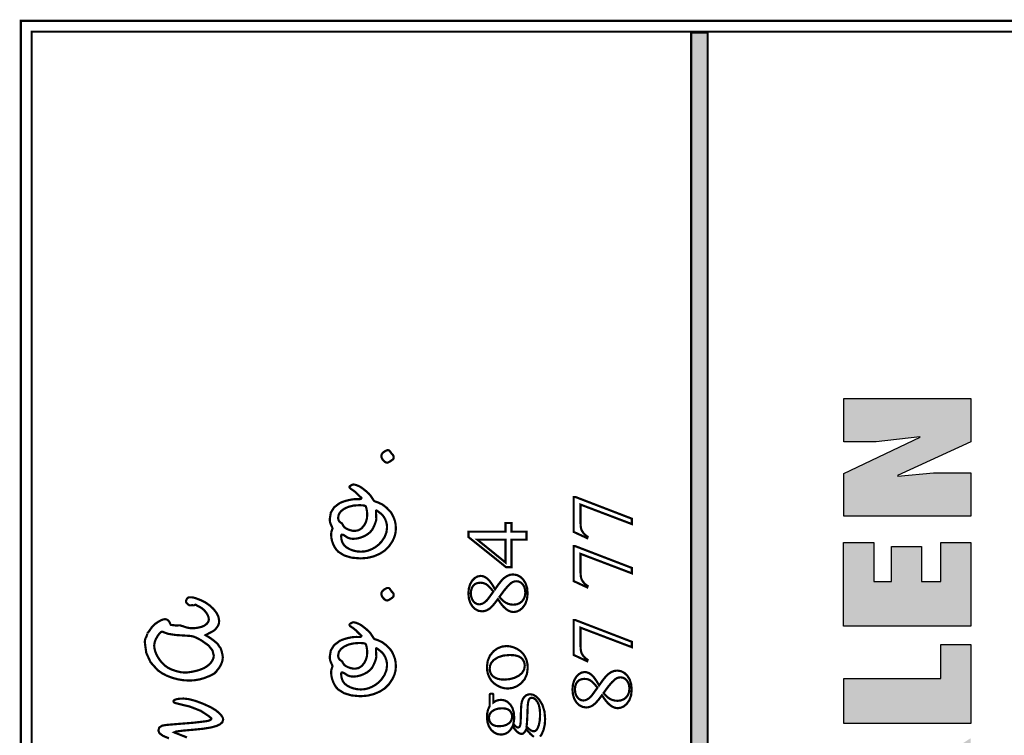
# Model space of a CAD drawing. Header units: millimetres. Extents: x 0 to 6566002, y 0 to 5716629.
# Tile 56 of 99: x 6563989 to 6564015, y 5716341 to 5716359. Entities that reach past the tile are written whole.
import ezdxf

# ---------------------------------------------------------------- set-up
doc = ezdxf.new("R2010")
doc.units = ezdxf.units.MM
doc.layers.add('Opisy', color=1, linetype='Continuous')

msp = doc.modelspace()

# ---------------------------------------------------------------- hatches: boundary and pattern name
at = {"layer": 'Opisy', "linetype": 'ByBlock', "ltscale": 100}
h = msp.add_hatch(color=0, dxfattribs=at)
h.paths.add_polyline_path([(6564010.547, 5716321.882), (6564013.798, 5716321.882), (6564013.798, 5716323.045), (6564012.728, 5716323.045), (6564012.728, 5716323.123), (6564012.728, 5716323.181), (6564012.686, 5716323.716), (6564012.56, 5716324.139), (6564012.35, 5716324.452), (6564012.149, 5716324.606), (6564011.905, 5716324.699), (6564011.62, 5716324.73), (6564011.264, 5716324.674), (6564010.979, 5716324.506), (6564010.766, 5716324.225), (6564010.644, 5716323.91), (6564010.571, 5716323.516), (6564010.547, 5716323.045)])
h.paths.add_polyline_path([(6564011.236, 5716323.045), (6564011.249, 5716323.195), (6564011.287, 5716323.32), (6564011.351, 5716323.419), (6564011.434, 5716323.492), (6564011.531, 5716323.535), (6564011.642, 5716323.55), (6564011.743, 5716323.536), (6564011.83, 5716323.494), (6564011.9, 5716323.425), (6564011.953, 5716323.327), (6564011.985, 5716323.201), (6564011.995, 5716323.045)], flags=16)
h.paths.add_polyline_path([(6564010.547, 5716325.195), (6564013.798, 5716325.195), (6564013.798, 5716326.347), (6564012.306, 5716326.358), (6564013.798, 5716327.079), (6564013.798, 5716328.316), (6564012.112, 5716327.289), (6564010.547, 5716328.208), (6564010.547, 5716326.988), (6564011.926, 5716326.347), (6564010.547, 5716326.347)])
h.paths.add_polyline_path([(6564010.547, 5716328.798), (6564013.798, 5716328.798), (6564013.798, 5716329.904), (6564012.845, 5716329.904), (6564011.885, 5716329.821), (6564013.798, 5716330.699), (6564013.798, 5716331.811), (6564010.547, 5716331.811), (6564010.547, 5716330.699), (6564011.37, 5716330.699), (6564012.535, 5716330.84), (6564010.547, 5716329.893)])
h.paths.add_polyline_path([(6564011.24, 5716334.297), (6564011.662, 5716334.134), (6564012.164, 5716334.08), (6564012.652, 5716334.134), (6564013.07, 5716334.295), (6564013.418, 5716334.562), (6564013.658, 5716334.881), (6564013.802, 5716335.248), (6564013.849, 5716335.663), (6564013.785, 5716336.198), (6564013.593, 5716336.639), (6564013.272, 5716336.985), (6564012.935, 5716337.187), (6564012.545, 5716337.308), (6564012.103, 5716337.348), (6564011.642, 5716337.296), (6564011.249, 5716337.138), (6564010.924, 5716336.874), (6564010.681, 5716336.528), (6564010.535, 5716336.121), (6564010.486, 5716335.652), (6564010.532, 5716335.244), (6564010.668, 5716334.883), (6564010.896, 5716334.568)])
h.paths.add_polyline_path([(6564011.455, 5716335.425), (6564011.343, 5716335.553), (6564011.305, 5716335.72), (6564011.342, 5716335.881), (6564011.452, 5716336.007), (6564011.635, 5716336.1), (6564011.794, 5716336.141), (6564011.983, 5716336.166), (6564012.202, 5716336.174), (6564012.405, 5716336.164), (6564012.586, 5716336.136), (6564012.744, 5716336.089), (6564012.908, 5716335.999), (6564013.006, 5716335.879), (6564013.04, 5716335.726), (6564013.007, 5716335.565), (6564012.91, 5716335.443), (6564012.75, 5716335.351), (6564012.596, 5716335.304), (6564012.415, 5716335.275), (6564012.207, 5716335.266), (6564011.989, 5716335.274), (6564011.8, 5716335.296), (6564011.642, 5716335.334)], flags=16)
h.paths.add_polyline_path([(6564010.547, 5716337.904), (6564013.798, 5716337.904), (6564013.798, 5716339.056), (6564012.457, 5716339.056), (6564013.798, 5716339.697), (6564013.798, 5716340.951), (6564012.444, 5716340.083), (6564012.364, 5716340.293), (6564012.258, 5716340.463), (6564012.125, 5716340.591), (6564011.965, 5716340.681), (6564011.778, 5716340.735), (6564011.564, 5716340.753), (6564011.256, 5716340.708), (6564011.005, 5716340.576), (6564010.81, 5716340.355), (6564010.663, 5716340.021), (6564010.576, 5716339.576), (6564010.547, 5716339.022)])
h.paths.add_polyline_path([(6564011.245, 5716339.056), (6564011.257, 5716339.214), (6564011.293, 5716339.346), (6564011.353, 5716339.453), (6564011.433, 5716339.532), (6564011.529, 5716339.579), (6564011.642, 5716339.595), (6564011.755, 5716339.58), (6564011.853, 5716339.535), (6564011.935, 5716339.459), (6564011.997, 5716339.354), (6564012.035, 5716339.219), (6564012.047, 5716339.056)], flags=16)
h.paths.add_polyline_path([(6564010.547, 5716341.331), (6564013.798, 5716341.331), (6564013.798, 5716343.357), (6564013.03, 5716343.357), (6564013.03, 5716342.483), (6564010.547, 5716342.483)])
h.paths.add_polyline_path([(6564010.538, 5716343.822), (6564013.798, 5716343.822), (6564013.798, 5716345.967), (6564013.03, 5716345.967), (6564013.03, 5716344.974), (6564012.534, 5716344.974), (6564012.534, 5716345.87), (6564011.767, 5716345.87), (6564011.767, 5716344.974), (6564011.314, 5716344.974), (6564011.314, 5716345.967), (6564010.538, 5716345.967)])
h.paths.add_polyline_path([(6564010.547, 5716346.648), (6564013.798, 5716346.648), (6564013.798, 5716347.754), (6564012.845, 5716347.754), (6564011.885, 5716347.671), (6564013.798, 5716348.548), (6564013.798, 5716349.66), (6564010.547, 5716349.66), (6564010.547, 5716348.548), (6564011.37, 5716348.548), (6564012.535, 5716348.69), (6564010.547, 5716347.742)])

# ---------------------------------------------------------------- linework, layer by layer
at = {"color": 0, "linetype": 'Continuous', "const_width": 0.0559}
for points in [[(6563989.43, 5716285.861), (6563989.43, 5716359.35), (6564083.682, 5716359.35), (6564083.682, 5716285.861)], [(6563989.709, 5716286.14), (6563989.709, 5716359.071), (6564083.403, 5716359.071), (6564083.403, 5716286.14)], [(6564007.052, 5716286.17), (6564007.052, 5716359.049), (6564006.628, 5716359.049), (6564006.628, 5716286.17)], [(6563998.679, 5716348.187), (6563998.687, 5716348.227), (6563998.711, 5716348.264), (6563998.752, 5716348.298), (6563998.789, 5716348.32), (6563998.819, 5716348.334), (6563998.843, 5716348.338), (6563998.86, 5716348.337), (6563998.874, 5716348.334), (6563998.884, 5716348.327), (6563998.895, 5716348.315), (6563998.914, 5716348.29), (6563998.94, 5716348.253), (6563998.964, 5716348.227), (6563998.98, 5716348.208), (6563998.988, 5716348.197), (6563998.992, 5716348.188), (6563998.994, 5716348.175), (6563998.994, 5716348.159), (6563998.993, 5716348.138), (6563998.99, 5716348.121), (6563998.984, 5716348.11), (6563998.973, 5716348.099), (6563998.952, 5716348.084), (6563998.924, 5716348.063), (6563998.881, 5716348.037), (6563998.849, 5716348.021), (6563998.828, 5716348.016), (6563998.797, 5716348.023), (6563998.765, 5716348.043), (6563998.731, 5716348.076), (6563998.702, 5716348.115), (6563998.685, 5716348.152)], [(6563997.862, 5716347.394), (6563997.866, 5716347.406), (6563997.879, 5716347.419), (6563997.901, 5716347.434), (6563997.926, 5716347.448), (6563997.947, 5716347.456), (6563997.966, 5716347.459), (6563997.997, 5716347.454), (6563998.041, 5716347.44), (6563998.099, 5716347.418), (6563998.127, 5716347.404), (6563998.159, 5716347.385), (6563998.194, 5716347.36), (6563998.296, 5716347.279), (6563998.365, 5716347.216), (6563998.403, 5716347.172), (6563998.449, 5716347.101), (6563998.479, 5716347.055), (6563998.494, 5716347.036), (6563998.51, 5716347.027), (6563998.542, 5716347.015), (6563998.589, 5716346.999), (6563998.703, 5716346.947), (6563998.813, 5716346.863), (6563998.922, 5716346.747), (6563998.948, 5716346.707), (6563998.973, 5716346.659), (6563998.998, 5716346.602), (6563999.028, 5716346.523), (6563999.046, 5716346.431), (6563999.052, 5716346.327), (6563999.043, 5716346.216), (6563999.013, 5716346.107), (6563998.964, 5716346.002), (6563998.875, 5716345.87), (6563998.767, 5716345.763), (6563998.642, 5716345.682), (6563998.485, 5716345.615), (6563998.319, 5716345.575), (6563998.145, 5716345.562), (6563997.915, 5716345.581), (6563997.724, 5716345.639), (6563997.572, 5716345.735), (6563997.523, 5716345.788), (6563997.48, 5716345.853), (6563997.443, 5716345.929), (6563997.414, 5716346.011), (6563997.397, 5716346.093), (6563997.391, 5716346.173), (6563997.393, 5716346.204), (6563997.397, 5716346.234), (6563997.404, 5716346.262), (6563997.416, 5716346.298), (6563997.424, 5716346.322), (6563997.426, 5716346.333), (6563997.421, 5716346.35), (6563997.406, 5716346.386), (6563997.38, 5716346.442), (6563997.367, 5716346.48), (6563997.359, 5716346.524), (6563997.356, 5716346.574), (6563997.384, 5716346.738), (6563997.468, 5716346.872), (6563997.607, 5716346.978), (6563997.664, 5716347.004), (6563997.732, 5716347.028), (6563997.812, 5716347.05), (6563997.893, 5716347.068), (6563997.966, 5716347.079), (6563998.031, 5716347.083), (6563998.106, 5716347.08), (6563998.141, 5716347.084), (6563998.162, 5716347.094), (6563998.169, 5716347.11), (6563998.165, 5716347.119), (6563998.153, 5716347.131), (6563998.132, 5716347.147), (6563998.115, 5716347.161), (6563998.082, 5716347.194), (6563998.033, 5716347.245), (6563997.998, 5716347.276), (6563997.952, 5716347.31), (6563997.893, 5716347.349), (6563997.876, 5716347.364), (6563997.865, 5716347.379)], [(6564003.614, 5716346.242), (6564003.614, 5716347.139), (6564003.655, 5716347.139), (6564005.105, 5716346.581), (6564005.105, 5716346.443), (6564003.789, 5716346.943), (6564003.789, 5716346.483), (6564003.793, 5716346.399), (6564003.802, 5716346.333), (6564003.818, 5716346.284), (6564003.858, 5716346.22), (6564003.908, 5716346.164), (6564003.972, 5716346.118), (6564003.96, 5716346.082)], [(6563997.572, 5716346.615), (6563997.574, 5716346.578), (6563997.581, 5716346.548), (6563997.591, 5716346.524), (6563997.608, 5716346.503), (6563997.634, 5716346.482), (6563997.669, 5716346.459), (6563997.674, 5716346.451), (6563997.687, 5716346.429), (6563997.707, 5716346.393), (6563997.731, 5716346.362), (6563997.771, 5716346.333), (6563997.825, 5716346.306), (6563997.885, 5716346.284), (6563997.943, 5716346.271), (6563998, 5716346.267), (6563998.094, 5716346.284), (6563998.176, 5716346.335), (6563998.245, 5716346.421), (6563998.285, 5716346.501), (6563998.309, 5716346.585), (6563998.317, 5716346.674), (6563998.316, 5716346.72), (6563998.311, 5716346.767), (6563998.303, 5716346.816), (6563998.293, 5716346.86), (6563998.283, 5716346.89), (6563998.273, 5716346.905), (6563998.245, 5716346.917), (6563998.191, 5716346.924), (6563998.11, 5716346.927), (6563997.967, 5716346.917), (6563997.84, 5716346.887), (6563997.729, 5716346.837), (6563997.643, 5716346.772), (6563997.591, 5716346.698)], [(6563997.649, 5716346.128), (6563997.654, 5716346.064), (6563997.669, 5716346.002), (6563997.695, 5716345.942), (6563997.736, 5716345.887), (6563997.796, 5716345.838), (6563997.874, 5716345.795), (6563997.965, 5716345.761), (6563998.059, 5716345.741), (6563998.157, 5716345.735), (6563998.253, 5716345.742), (6563998.348, 5716345.765), (6563998.442, 5716345.803), (6563998.531, 5716345.854), (6563998.611, 5716345.917), (6563998.682, 5716345.991), (6563998.762, 5716346.108), (6563998.81, 5716346.23), (6563998.826, 5716346.357), (6563998.821, 5716346.424), (6563998.806, 5716346.491), (6563998.782, 5716346.558), (6563998.749, 5716346.619), (6563998.71, 5716346.671), (6563998.666, 5716346.712), (6563998.607, 5716346.756), (6563998.571, 5716346.783), (6563998.557, 5716346.792), (6563998.548, 5716346.79), (6563998.543, 5716346.785), (6563998.541, 5716346.776), (6563998.55, 5716346.574), (6563998.547, 5716346.544), (6563998.534, 5716346.499), (6563998.512, 5716346.439), (6563998.486, 5716346.377), (6563998.462, 5716346.328), (6563998.44, 5716346.291), (6563998.385, 5716346.229), (6563998.316, 5716346.175), (6563998.231, 5716346.128), (6563998.139, 5716346.093), (6563998.046, 5716346.071), (6563997.953, 5716346.064), (6563997.882, 5716346.071), (6563997.819, 5716346.093), (6563997.763, 5716346.128), (6563997.728, 5716346.153), (6563997.697, 5716346.168), (6563997.671, 5716346.173), (6563997.659, 5716346.168), (6563997.651, 5716346.153)], [(6564001.866, 5716346.472), (6564002.019, 5716346.472), (6564002.019, 5716346.247), (6564002.405, 5716346.247), (6564002.405, 5716346.044), (6564002.019, 5716346.044), (6564002.019, 5716345.336), (6564001.881, 5716345.336), (6564000.913, 5716346.112), (6564000.913, 5716346.247), (6564001.866, 5716346.247)], [(6564001.866, 5716346.044), (6564001.14, 5716346.044), (6564001.866, 5716345.457)], [(6564003.614, 5716344.98), (6564003.614, 5716345.876), (6564003.655, 5716345.876), (6564005.105, 5716345.319), (6564005.105, 5716345.18), (6564003.789, 5716345.68), (6564003.789, 5716345.22), (6564003.793, 5716345.136), (6564003.802, 5716345.07), (6564003.818, 5716345.021), (6564003.858, 5716344.957), (6564003.908, 5716344.901), (6564003.972, 5716344.855), (6564003.96, 5716344.819)], [(6564001.669, 5716344.518), (6564001.58, 5716344.402), (6564001.504, 5716344.316), (6564001.44, 5716344.262), (6564001.382, 5716344.231), (6564001.323, 5716344.212), (6564001.261, 5716344.205), (6564001.171, 5716344.219), (6564001.089, 5716344.261), (6564001.016, 5716344.331), (6564000.959, 5716344.424), (6564000.925, 5716344.535), (6564000.913, 5716344.665), (6564000.924, 5716344.791), (6564000.956, 5716344.9), (6564001.009, 5716344.991), (6564001.076, 5716345.059), (6564001.149, 5716345.1), (6564001.228, 5716345.114), (6564001.283, 5716345.107), (6564001.339, 5716345.084), (6564001.395, 5716345.047), (6564001.455, 5716344.987), (6564001.522, 5716344.895), (6564001.596, 5716344.77), (6564001.686, 5716344.898), (6564001.763, 5716344.994), (6564001.826, 5716345.057), (6564001.901, 5716345.109), (6564001.978, 5716345.141), (6564002.058, 5716345.151), (6564002.156, 5716345.136), (6564002.244, 5716345.091), (6564002.321, 5716345.017), (6564002.382, 5716344.918), (6564002.419, 5716344.8), (6564002.431, 5716344.664), (6564002.416, 5716344.517), (6564002.373, 5716344.393), (6564002.3, 5716344.293), (6564002.228, 5716344.234), (6564002.152, 5716344.198), (6564002.072, 5716344.187), (6564002.007, 5716344.195), (6564001.943, 5716344.22), (6564001.88, 5716344.262), (6564001.814, 5716344.323), (6564001.743, 5716344.409)], [(6563998.679, 5716344.653), (6563998.687, 5716344.693), (6563998.711, 5716344.73), (6563998.752, 5716344.764), (6563998.789, 5716344.786), (6563998.819, 5716344.8), (6563998.843, 5716344.805), (6563998.86, 5716344.804), (6563998.874, 5716344.8), (6563998.884, 5716344.794), (6563998.895, 5716344.781), (6563998.914, 5716344.756), (6563998.94, 5716344.719), (6563998.964, 5716344.693), (6563998.98, 5716344.674), (6563998.988, 5716344.663), (6563998.992, 5716344.654), (6563998.994, 5716344.641), (6563998.994, 5716344.625), (6563998.993, 5716344.604), (6563998.99, 5716344.588), (6563998.984, 5716344.577), (6563998.973, 5716344.566), (6563998.952, 5716344.55), (6563998.924, 5716344.529), (6563998.881, 5716344.503), (6563998.849, 5716344.488), (6563998.828, 5716344.483), (6563998.797, 5716344.489), (6563998.765, 5716344.509), (6563998.731, 5716344.542), (6563998.702, 5716344.581), (6563998.685, 5716344.618)], [(6564001.554, 5716344.712), (6564001.481, 5716344.799), (6564001.42, 5716344.861), (6564001.37, 5716344.9), (6564001.323, 5716344.921), (6564001.272, 5716344.934), (6564001.217, 5716344.939), (6564001.147, 5716344.931), (6564001.088, 5716344.907), (6564001.04, 5716344.866), (6564001.004, 5716344.812), (6564000.983, 5716344.746), (6564000.976, 5716344.668), (6564000.983, 5716344.589), (6564001.004, 5716344.521), (6564001.039, 5716344.463), (6564001.084, 5716344.419), (6564001.134, 5716344.393), (6564001.188, 5716344.384), (6564001.225, 5716344.388), (6564001.263, 5716344.399), (6564001.3, 5716344.417), (6564001.337, 5716344.442), (6564001.372, 5716344.473), (6564001.407, 5716344.51)], [(6564001.71, 5716344.576), (6564001.761, 5716344.514), (6564001.816, 5716344.464), (6564001.874, 5716344.425), (6564001.935, 5716344.397), (6564001.999, 5716344.381), (6564002.066, 5716344.376), (6564002.153, 5716344.385), (6564002.227, 5716344.414), (6564002.289, 5716344.462), (6564002.335, 5716344.526), (6564002.363, 5716344.599), (6564002.373, 5716344.684), (6564002.365, 5716344.767), (6564002.343, 5716344.838), (6564002.307, 5716344.897), (6564002.26, 5716344.942), (6564002.207, 5716344.968), (6564002.147, 5716344.977), (6564002.097, 5716344.972), (6564002.051, 5716344.956), (6564002.008, 5716344.93), (6564001.924, 5716344.852), (6564001.825, 5716344.734)], [(6563992.677, 5716343.628), (6563992.677, 5716343.631), (6563992.677, 5716343.634), (6563992.677, 5716343.637), (6563992.679, 5716343.644), (6563992.686, 5716343.653), (6563992.697, 5716343.664), (6563992.71, 5716343.68), (6563992.727, 5716343.704), (6563992.748, 5716343.735), (6563992.805, 5716343.814), (6563992.875, 5716343.881), (6563992.957, 5716343.938), (6563993.026, 5716343.975), (6563993.082, 5716343.997), (6563993.125, 5716344.004), (6563993.156, 5716344.001), (6563993.184, 5716343.991), (6563993.208, 5716343.975), (6563993.229, 5716343.952), (6563993.248, 5716343.921), (6563993.265, 5716343.882), (6563993.271, 5716343.87), (6563993.277, 5716343.862), (6563993.285, 5716343.857), (6563993.298, 5716343.854), (6563993.323, 5716343.852), (6563993.36, 5716343.85), (6563993.403, 5716343.84), (6563993.502, 5716343.846), (6563993.529, 5716343.841), (6563993.58, 5716343.826), (6563993.653, 5716343.801), (6563993.709, 5716343.785), (6563993.769, 5716343.775), (6563993.833, 5716343.772), (6563993.914, 5716343.776), (6563993.995, 5716343.789), (6563994.075, 5716343.81), (6563994.124, 5716343.83), (6563994.166, 5716343.856), (6563994.203, 5716343.888), (6563994.231, 5716343.923), (6563994.249, 5716343.958), (6563994.254, 5716343.994), (6563994.246, 5716344.053), (6563994.222, 5716344.115), (6563994.182, 5716344.178), (6563994.13, 5716344.238), (6563994.073, 5716344.286), (6563994.01, 5716344.323), (6563993.977, 5716344.339), (6563993.954, 5716344.351), (6563993.941, 5716344.359), (6563993.928, 5716344.368), (6563993.92, 5716344.374), (6563993.917, 5716344.376), (6563993.866, 5716344.358), (6563993.833, 5716344.363), (6563993.773, 5716344.358), (6563993.752, 5716344.362), (6563993.73, 5716344.375), (6563993.706, 5716344.395), (6563993.685, 5716344.418), (6563993.672, 5716344.44), (6563993.668, 5716344.461), (6563993.67, 5716344.477), (6563993.676, 5716344.494), (6563993.685, 5716344.514), (6563993.696, 5716344.533), (6563993.708, 5716344.547), (6563993.719, 5716344.555), (6563993.737, 5716344.561), (6563993.766, 5716344.565), (6563993.806, 5716344.566), (6563993.859, 5716344.558), (6563993.938, 5716344.534), (6563994.043, 5716344.493), (6563994.161, 5716344.436), (6563994.268, 5716344.362), (6563994.365, 5716344.274), (6563994.451, 5716344.166), (6563994.502, 5716344.061), (6563994.519, 5716343.96), (6563994.513, 5716343.9), (6563994.495, 5716343.845), (6563994.463, 5716343.795), (6563994.434, 5716343.759), (6563994.41, 5716343.733), (6563994.389, 5716343.715), (6563994.361, 5716343.697), (6563994.313, 5716343.67), (6563994.245, 5716343.635), (6563994.17, 5716343.594), (6563994.211, 5716343.568), (6563994.269, 5716343.534), (6563994.331, 5716343.492), (6563994.397, 5716343.441), (6563994.455, 5716343.392), (6563994.492, 5716343.352), (6563994.51, 5716343.323), (6563994.519, 5716343.307), (6563994.53, 5716343.292), (6563994.544, 5716343.278), (6563994.555, 5716343.261), (6563994.569, 5716343.224), (6563994.586, 5716343.168), (6563994.6, 5716343.108), (6563994.609, 5716343.06), (6563994.612, 5716343.024), (6563994.608, 5716342.973), (6563994.596, 5716342.918), (6563994.575, 5716342.86), (6563994.548, 5716342.804), (6563994.515, 5716342.752), (6563994.478, 5716342.706), (6563994.467, 5716342.693), (6563994.457, 5716342.679), (6563994.448, 5716342.663), (6563994.396, 5716342.611), (6563994.29, 5716342.554), (6563994.133, 5716342.492), (6563994.012, 5716342.458), (6563993.886, 5716342.437), (6563993.754, 5716342.43), (6563993.604, 5716342.438), (6563993.456, 5716342.462), (6563993.31, 5716342.502), (6563993.172, 5716342.555), (6563993.051, 5716342.619), (6563992.945, 5716342.693), (6563992.76, 5716342.898), (6563992.649, 5716343.139), (6563992.611, 5716343.417), (6563992.616, 5716343.467), (6563992.628, 5716343.511), (6563992.649, 5716343.547), (6563992.65, 5716343.55), (6563992.652, 5716343.555), (6563992.655, 5716343.562), (6563992.657, 5716343.571), (6563992.661, 5716343.582), (6563992.665, 5716343.594)], [(6563997.862, 5716343.861), (6563997.866, 5716343.872), (6563997.879, 5716343.885), (6563997.901, 5716343.9), (6563997.926, 5716343.914), (6563997.947, 5716343.922), (6563997.966, 5716343.925), (6563997.997, 5716343.92), (6563998.041, 5716343.907), (6563998.099, 5716343.884), (6563998.127, 5716343.87), (6563998.159, 5716343.851), (6563998.194, 5716343.827), (6563998.296, 5716343.745), (6563998.365, 5716343.682), (6563998.403, 5716343.638), (6563998.449, 5716343.567), (6563998.479, 5716343.522), (6563998.494, 5716343.502), (6563998.51, 5716343.493), (6563998.542, 5716343.481), (6563998.589, 5716343.466), (6563998.703, 5716343.413), (6563998.813, 5716343.329), (6563998.922, 5716343.214), (6563998.948, 5716343.174), (6563998.973, 5716343.125), (6563998.998, 5716343.068), (6563999.028, 5716342.989), (6563999.046, 5716342.897), (6563999.052, 5716342.793), (6563999.043, 5716342.682), (6563999.013, 5716342.574), (6563998.964, 5716342.469), (6563998.875, 5716342.336), (6563998.767, 5716342.229), (6563998.642, 5716342.148), (6563998.485, 5716342.082), (6563998.319, 5716342.042), (6563998.145, 5716342.028), (6563997.915, 5716342.048), (6563997.724, 5716342.105), (6563997.572, 5716342.201), (6563997.523, 5716342.254), (6563997.48, 5716342.319), (6563997.443, 5716342.396), (6563997.414, 5716342.478), (6563997.397, 5716342.559), (6563997.391, 5716342.639), (6563997.393, 5716342.67), (6563997.397, 5716342.7), (6563997.404, 5716342.729), (6563997.416, 5716342.764), (6563997.424, 5716342.788), (6563997.426, 5716342.8), (6563997.421, 5716342.816), (6563997.406, 5716342.852), (6563997.38, 5716342.908), (6563997.367, 5716342.947), (6563997.359, 5716342.991), (6563997.356, 5716343.041), (6563997.384, 5716343.204), (6563997.468, 5716343.338), (6563997.607, 5716343.444), (6563997.664, 5716343.47), (6563997.732, 5716343.495), (6563997.812, 5716343.517), (6563997.893, 5716343.535), (6563997.966, 5716343.545), (6563998.031, 5716343.549), (6563998.106, 5716343.547), (6563998.141, 5716343.55), (6563998.162, 5716343.56), (6563998.169, 5716343.577), (6563998.165, 5716343.585), (6563998.153, 5716343.597), (6563998.132, 5716343.613), (6563998.115, 5716343.628), (6563998.082, 5716343.661), (6563998.033, 5716343.711), (6563997.998, 5716343.742), (6563997.952, 5716343.777), (6563997.893, 5716343.816), (6563997.876, 5716343.83), (6563997.865, 5716343.846)], [(6564003.614, 5716343.086), (6564003.614, 5716343.982), (6564003.655, 5716343.982), (6564005.105, 5716343.424), (6564005.105, 5716343.286), (6564003.789, 5716343.786), (6564003.789, 5716343.326), (6564003.793, 5716343.242), (6564003.802, 5716343.176), (6564003.818, 5716343.127), (6564003.858, 5716343.063), (6564003.908, 5716343.007), (6564003.972, 5716342.961), (6564003.96, 5716342.925)], [(6563992.852, 5716343.325), (6563992.859, 5716343.256), (6563992.877, 5716343.181), (6563992.909, 5716343.102), (6563992.951, 5716343.023), (6563993.001, 5716342.948), (6563993.059, 5716342.879), (6563993.132, 5716342.81), (6563993.21, 5716342.755), (6563993.294, 5716342.714), (6563993.422, 5716342.67), (6563993.535, 5716342.644), (6563993.634, 5716342.635), (6563993.717, 5716342.639), (6563993.806, 5716342.652), (6563993.903, 5716342.672), (6563993.997, 5716342.697), (6563994.077, 5716342.726), (6563994.144, 5716342.757), (6563994.21, 5716342.799), (6563994.268, 5716342.846), (6563994.316, 5716342.9), (6563994.352, 5716342.957), (6563994.374, 5716343.013), (6563994.381, 5716343.069), (6563994.348, 5716343.202), (6563994.247, 5716343.329), (6563994.078, 5716343.449), (6563993.995, 5716343.497), (6563993.927, 5716343.531), (6563993.875, 5716343.553), (6563993.828, 5716343.566), (6563993.771, 5716343.574), (6563993.705, 5716343.579), (6563993.414, 5716343.597), (6563993.211, 5716343.627), (6563993.097, 5716343.669), (6563993.079, 5716343.677), (6563993.064, 5716343.682), (6563993.052, 5716343.684), (6563993.024, 5716343.672), (6563992.988, 5716343.637), (6563992.946, 5716343.581), (6563992.894, 5716343.492), (6563992.863, 5716343.407)], [(6563997.572, 5716343.081), (6563997.574, 5716343.045), (6563997.581, 5716343.014), (6563997.591, 5716342.991), (6563997.608, 5716342.97), (6563997.634, 5716342.948), (6563997.669, 5716342.926), (6563997.674, 5716342.917), (6563997.687, 5716342.895), (6563997.707, 5716342.859), (6563997.731, 5716342.829), (6563997.771, 5716342.8), (6563997.825, 5716342.773), (6563997.885, 5716342.751), (6563997.943, 5716342.738), (6563998, 5716342.733), (6563998.094, 5716342.75), (6563998.176, 5716342.801), (6563998.245, 5716342.887), (6563998.285, 5716342.967), (6563998.309, 5716343.052), (6563998.317, 5716343.141), (6563998.316, 5716343.186), (6563998.311, 5716343.233), (6563998.303, 5716343.283), (6563998.293, 5716343.326), (6563998.283, 5716343.356), (6563998.273, 5716343.372), (6563998.245, 5716343.383), (6563998.191, 5716343.39), (6563998.11, 5716343.393), (6563997.967, 5716343.383), (6563997.84, 5716343.353), (6563997.729, 5716343.303), (6563997.643, 5716343.239), (6563997.591, 5716343.164)], [(6564001.388, 5716342.771), (6564001.407, 5716342.931), (6564001.464, 5716343.068), (6564001.559, 5716343.183), (6564001.661, 5716343.256), (6564001.772, 5716343.3), (6564001.893, 5716343.315), (6564001.982, 5716343.307), (6564002.071, 5716343.282), (6564002.161, 5716343.242), (6564002.244, 5716343.187), (6564002.313, 5716343.121), (6564002.366, 5716343.042), (6564002.405, 5716342.953), (6564002.427, 5716342.859), (6564002.435, 5716342.758), (6564002.415, 5716342.599), (6564002.356, 5716342.464), (6564002.257, 5716342.352), (6564002.153, 5716342.281), (6564002.041, 5716342.239), (6564001.921, 5716342.225), (6564001.831, 5716342.233), (6564001.741, 5716342.259), (6564001.651, 5716342.302), (6564001.569, 5716342.359), (6564001.503, 5716342.426), (6564001.453, 5716342.505), (6564001.417, 5716342.59), (6564001.396, 5716342.679)], [(6563997.649, 5716342.594), (6563997.654, 5716342.53), (6563997.669, 5716342.468), (6563997.695, 5716342.408), (6563997.736, 5716342.353), (6563997.796, 5716342.304), (6563997.874, 5716342.261), (6563997.965, 5716342.228), (6563998.059, 5716342.208), (6563998.157, 5716342.201), (6563998.253, 5716342.209), (6563998.348, 5716342.231), (6563998.442, 5716342.27), (6563998.531, 5716342.321), (6563998.611, 5716342.383), (6563998.682, 5716342.458), (6563998.762, 5716342.574), (6563998.81, 5716342.696), (6563998.826, 5716342.823), (6563998.821, 5716342.89), (6563998.806, 5716342.957), (6563998.782, 5716343.024), (6563998.749, 5716343.085), (6563998.71, 5716343.137), (6563998.666, 5716343.178), (6563998.607, 5716343.223), (6563998.571, 5716343.25), (6563998.557, 5716343.259), (6563998.548, 5716343.257), (6563998.543, 5716343.251), (6563998.541, 5716343.242), (6563998.55, 5716343.041), (6563998.547, 5716343.011), (6563998.534, 5716342.965), (6563998.512, 5716342.905), (6563998.486, 5716342.844), (6563998.462, 5716342.795), (6563998.44, 5716342.757), (6563998.385, 5716342.695), (6563998.316, 5716342.641), (6563998.231, 5716342.595), (6563998.139, 5716342.559), (6563998.046, 5716342.538), (6563997.953, 5716342.531), (6563997.882, 5716342.538), (6563997.819, 5716342.559), (6563997.763, 5716342.595), (6563997.728, 5716342.62), (6563997.697, 5716342.634), (6563997.671, 5716342.639), (6563997.659, 5716342.634), (6563997.651, 5716342.619)], [(6564001.459, 5716342.733), (6564001.462, 5716342.689), (6564001.474, 5716342.645), (6564001.492, 5716342.601), (6564001.521, 5716342.56), (6564001.561, 5716342.525), (6564001.612, 5716342.495), (6564001.674, 5716342.472), (6564001.747, 5716342.459), (6564001.83, 5716342.454), (6564001.967, 5716342.465), (6564002.091, 5716342.498), (6564002.202, 5716342.552), (6564002.289, 5716342.624), (6564002.341, 5716342.711), (6564002.359, 5716342.811), (6564002.349, 5716342.886), (6564002.32, 5716342.951), (6564002.272, 5716343.008), (6564002.201, 5716343.051), (6564002.102, 5716343.077), (6564001.976, 5716343.085), (6564001.813, 5716343.071), (6564001.675, 5716343.028), (6564001.562, 5716342.956), (6564001.505, 5716342.892), (6564001.47, 5716342.818)], [(6564004.339, 5716342.053), (6564004.25, 5716341.936), (6564004.174, 5716341.851), (6564004.111, 5716341.797), (6564004.052, 5716341.765), (6564003.993, 5716341.746), (6564003.932, 5716341.74), (6564003.841, 5716341.754), (6564003.759, 5716341.796), (6564003.686, 5716341.866), (6564003.629, 5716341.959), (6564003.595, 5716342.07), (6564003.583, 5716342.2), (6564003.594, 5716342.326), (6564003.626, 5716342.434), (6564003.679, 5716342.525), (6564003.746, 5716342.594), (6564003.819, 5716342.635), (6564003.898, 5716342.649), (6564003.953, 5716342.641), (6564004.009, 5716342.619), (6564004.065, 5716342.582), (6564004.125, 5716342.522), (6564004.192, 5716342.429), (6564004.266, 5716342.305), (6564004.356, 5716342.433), (6564004.433, 5716342.529), (6564004.497, 5716342.592), (6564004.571, 5716342.644), (6564004.648, 5716342.675), (6564004.728, 5716342.686), (6564004.826, 5716342.671), (6564004.914, 5716342.626), (6564004.992, 5716342.551), (6564005.052, 5716342.452), (6564005.089, 5716342.335), (6564005.101, 5716342.199), (6564005.087, 5716342.052), (6564005.043, 5716341.928), (6564004.971, 5716341.827), (6564004.899, 5716341.768), (6564004.823, 5716341.733), (6564004.742, 5716341.721), (6564004.678, 5716341.73), (6564004.614, 5716341.755), (6564004.55, 5716341.796), (6564004.484, 5716341.858), (6564004.414, 5716341.943)], [(6564004.224, 5716342.247), (6564004.152, 5716342.333), (6564004.09, 5716342.396), (6564004.04, 5716342.434), (6564003.993, 5716342.456), (6564003.942, 5716342.469), (6564003.887, 5716342.473), (6564003.817, 5716342.465), (6564003.758, 5716342.441), (6564003.71, 5716342.401), (6564003.674, 5716342.347), (6564003.653, 5716342.28), (6564003.646, 5716342.202), (6564003.653, 5716342.124), (6564003.674, 5716342.056), (6564003.71, 5716341.998), (6564003.754, 5716341.954), (6564003.804, 5716341.928), (6564003.858, 5716341.919), (6564003.896, 5716341.922), (6564003.933, 5716341.933), (6564003.97, 5716341.952), (6564004.007, 5716341.976), (6564004.043, 5716342.007), (6564004.077, 5716342.045)], [(6564004.38, 5716342.111), (6564004.432, 5716342.049), (6564004.487, 5716341.998), (6564004.544, 5716341.96), (6564004.605, 5716341.932), (6564004.669, 5716341.916), (6564004.737, 5716341.91), (6564004.823, 5716341.92), (6564004.898, 5716341.949), (6564004.959, 5716341.997), (6564005.006, 5716342.06), (6564005.034, 5716342.134), (6564005.043, 5716342.218), (6564005.036, 5716342.301), (6564005.014, 5716342.372), (6564004.977, 5716342.432), (6564004.93, 5716342.476), (6564004.877, 5716342.503), (6564004.818, 5716342.512), (6564004.768, 5716342.507), (6564004.721, 5716342.491), (6564004.679, 5716342.465), (6564004.595, 5716342.387), (6564004.495, 5716342.269)], [(6564002.405, 5716341.246), (6564002.441, 5716341.21), (6564002.475, 5716341.181), (6564002.507, 5716341.158), (6564002.538, 5716341.142), (6564002.567, 5716341.132), (6564002.595, 5716341.129), (6564002.628, 5716341.137), (6564002.658, 5716341.16), (6564002.685, 5716341.2), (6564002.722, 5716341.294), (6564002.744, 5716341.413), (6564002.752, 5716341.556), (6564002.744, 5716341.691), (6564002.721, 5716341.801), (6564002.683, 5716341.884), (6564002.637, 5716341.942), (6564002.588, 5716341.978), (6564002.537, 5716341.989), (6564002.504, 5716341.982), (6564002.477, 5716341.961), (6564002.458, 5716341.926), (6564002.444, 5716341.87), (6564002.435, 5716341.785), (6564002.43, 5716341.672), (6564002.424, 5716341.502), (6564002.416, 5716341.359)], [(6564001.44, 5716341.472), (6564001.447, 5716341.415), (6564001.469, 5716341.364), (6564001.504, 5716341.32), (6564001.554, 5716341.285), (6564001.619, 5716341.265), (6564001.699, 5716341.258), (6564001.804, 5716341.267), (6564001.892, 5716341.295), (6564001.963, 5716341.342), (6564002.003, 5716341.388), (6564002.026, 5716341.443), (6564002.034, 5716341.504), (6564002.027, 5716341.563), (6564002.007, 5716341.615), (6564001.973, 5716341.659), (6564001.924, 5716341.692), (6564001.86, 5716341.712), (6564001.78, 5716341.719), (6564001.674, 5716341.71), (6564001.584, 5716341.681), (6564001.511, 5716341.634), (6564001.472, 5716341.588), (6564001.448, 5716341.534)]]:
    msp.add_lwpolyline(points, close=True, dxfattribs=at)
for points in [[(6564002.594, 5716340.985), (6564002.557, 5716341.013), (6564002.513, 5716341.052), (6564002.495, 5716341.07), (6564002.457, 5716341.112), (6564002.396, 5716341.178), (6564002.375, 5716341.139), (6564002.355, 5716341.109), (6564002.336, 5716341.087), (6564002.318, 5716341.073), (6564002.298, 5716341.064), (6564002.276, 5716341.061), (6564002.25, 5716341.065), (6564002.221, 5716341.076), (6564002.188, 5716341.096), (6564002.15, 5716341.129), (6564002.102, 5716341.183), (6564002.045, 5716341.258), (6564002.011, 5716341.194), (6564001.97, 5716341.141), (6564001.922, 5716341.099), (6564001.867, 5716341.068), (6564001.808, 5716341.05), (6564001.746, 5716341.044), (6564001.653, 5716341.058), (6564001.569, 5716341.1), (6564001.494, 5716341.17), (6564001.435, 5716341.262), (6564001.4, 5716341.37), (6564001.388, 5716341.494), (6564001.396, 5716341.596), (6564001.419, 5716341.69), (6564001.458, 5716341.773), (6564001.458, 5716342.013), (6564001.458, 5716342.043), (6564001.459, 5716342.064), (6564001.46, 5716342.074), (6564001.462, 5716342.079), (6564001.465, 5716342.084), (6564001.469, 5716342.087), (6564001.478, 5716342.091), (6564001.489, 5716342.093), (6564001.504, 5716342.094), (6564001.521, 5716342.093), (6564001.534, 5716342.091), (6564001.543, 5716342.088), (6564001.546, 5716342.085), (6564001.549, 5716342.08), (6564001.551, 5716342.075), (6564001.553, 5716342.064), (6564001.554, 5716342.043), (6564001.554, 5716342.013), (6564001.554, 5716341.866), (6564001.611, 5716341.904), (6564001.677, 5716341.927), (6564001.753, 5716341.935), (6564001.84, 5716341.922), (6564001.919, 5716341.881), (6564001.989, 5716341.814), (6564002.043, 5716341.724), (6564002.076, 5716341.616), (6564002.087, 5716341.49), (6564002.085, 5716341.433), (6564002.077, 5716341.376), (6564002.065, 5716341.318), (6564002.091, 5716341.286), (6564002.115, 5716341.262), (6564002.137, 5716341.245), (6564002.157, 5716341.234), (6564002.174, 5716341.228), (6564002.189, 5716341.226), (6564002.201, 5716341.228), (6564002.213, 5716341.235), (6564002.225, 5716341.246), (6564002.235, 5716341.264), (6564002.244, 5716341.291), (6564002.25, 5716341.326), (6564002.252, 5716341.36), (6564002.255, 5716341.418), (6564002.257, 5716341.499), (6564002.261, 5716341.648), (6564002.266, 5716341.758), (6564002.272, 5716341.828), (6564002.287, 5716341.899), (6564002.312, 5716341.96), (6564002.347, 5716342.011), (6564002.39, 5716342.049), (6564002.44, 5716342.071), (6564002.495, 5716342.079), (6564002.575, 5716342.065), (6564002.651, 5716342.021), (6564002.724, 5716341.949), (6564002.811, 5716341.807), (6564002.864, 5716341.64), (6564002.881, 5716341.447), (6564002.871, 5716341.296), (6564002.84, 5716341.162), (6564002.788, 5716341.044), (6564002.751, 5716340.993)], [(6563993.231, 5716340.948), (6563993.08, 5716341.011), (6563992.989, 5716341.077), (6563992.959, 5716341.146), (6563992.983, 5716341.225), (6563993.056, 5716341.274), (6563993.179, 5716341.293), (6563993.321, 5716341.305), (6563993.545, 5716341.323), (6563993.849, 5716341.347), (6563994.05, 5716341.37), (6563994.182, 5716341.387), (6563994.243, 5716341.398), (6563994.285, 5716341.415), (6563994.311, 5716341.433), (6563994.319, 5716341.451), (6563994.315, 5716341.462), (6563994.301, 5716341.476), (6563994.279, 5716341.494), (6563994.27, 5716341.502), (6563994.258, 5716341.511), (6563994.243, 5716341.524), (6563994.047, 5716341.653), (6563993.771, 5716341.761), (6563993.414, 5716341.847), (6563993.377, 5716341.859), (6563993.355, 5716341.876), (6563993.347, 5716341.898), (6563993.355, 5716341.918), (6563993.378, 5716341.935), (6563993.417, 5716341.949), (6563993.47, 5716341.96), (6563993.534, 5716341.966), (6563993.61, 5716341.968), (6563993.743, 5716341.953), (6563993.911, 5716341.908), (6563994.112, 5716341.833), (6563994.297, 5716341.749), (6563994.443, 5716341.661), (6563994.547, 5716341.569), (6563994.589, 5716341.516), (6563994.614, 5716341.469), (6563994.622, 5716341.43), (6563994.602, 5716341.364), (6563994.543, 5716341.308), (6563994.445, 5716341.263), (6563994.302, 5716341.225), (6563994.111, 5716341.194), (6563993.872, 5716341.17), (6563993.587, 5716341.145), (6563993.417, 5716341.123), (6563993.36, 5716341.106), (6563993.364, 5716341.101), (6563993.378, 5716341.094), (6563993.399, 5716341.086), (6563993.444, 5716341.069), (6563993.51, 5716341.043), (6563993.599, 5716341.008), (6563993.692, 5716340.971)]]:
    msp.add_lwpolyline(points, dxfattribs=at)
at = {"color": 0, "linetype": 'Continuous'}
msp.add_solid([(6564007.052, 5716286.17), (6564007.052, 5716359.049), (6564006.628, 5716286.17), (6564006.628, 5716359.049)], dxfattribs=at)
at = {"layer": 'Opisy', "color": 0, "linetype": 'ByBlock', "ltscale": 100}
for p, q in [((6564010.547, 5716348.548), (6564010.547, 5716349.66)), ((6564010.547, 5716349.66), (6564013.798, 5716349.66)), ((6564013.798, 5716349.66), (6564013.798, 5716348.548)), ((6564010.547, 5716347.742), (6564012.5, 5716348.673)), ((6564012.491, 5716348.684), (6564011.37, 5716348.548)), ((6564012.5, 5716348.673), (6564012.491, 5716348.684)), ((6564011.37, 5716348.548), (6564010.547, 5716348.548)), ((6564013.798, 5716348.548), (6564011.918, 5716347.686)), ((6564010.547, 5716346.648), (6564010.547, 5716347.742)), ((6564011.918, 5716347.686), (6564011.926, 5716347.674)), ((6564011.926, 5716347.674), (6564012.845, 5716347.754)), ((6564012.845, 5716347.754), (6564013.798, 5716347.754)), ((6564013.798, 5716347.754), (6564013.798, 5716346.648)), ((6564013.798, 5716346.648), (6564010.547, 5716346.648)), ((6564010.538, 5716343.822), (6564010.538, 5716345.967)), ((6564010.538, 5716345.967), (6564011.314, 5716345.967)), ((6564011.314, 5716345.967), (6564011.314, 5716344.974)), ((6564011.767, 5716344.974), (6564011.767, 5716345.87)), ((6564011.767, 5716345.87), (6564012.534, 5716345.87)), ((6564012.534, 5716345.87), (6564012.534, 5716344.974)), ((6564013.03, 5716344.974), (6564013.03, 5716345.967)), ((6564013.03, 5716345.967), (6564013.798, 5716345.967)), ((6564013.798, 5716345.967), (6564013.798, 5716343.822)), ((6564011.314, 5716344.974), (6564011.767, 5716344.974)), ((6564012.534, 5716344.974), (6564013.03, 5716344.974)), ((6564013.798, 5716343.822), (6564010.538, 5716343.822)), ((6564013.03, 5716342.483), (6564013.03, 5716343.357)), ((6564013.03, 5716343.357), (6564013.798, 5716343.357)), ((6564013.798, 5716343.357), (6564013.798, 5716341.331)), ((6564010.547, 5716341.331), (6564010.547, 5716342.483)), ((6564010.547, 5716342.483), (6564013.03, 5716342.483)), ((6564013.798, 5716341.331), (6564010.547, 5716341.331))]:
    msp.add_line(p, q, dxfattribs=at)

doc.saveas('drawing.dxf')
